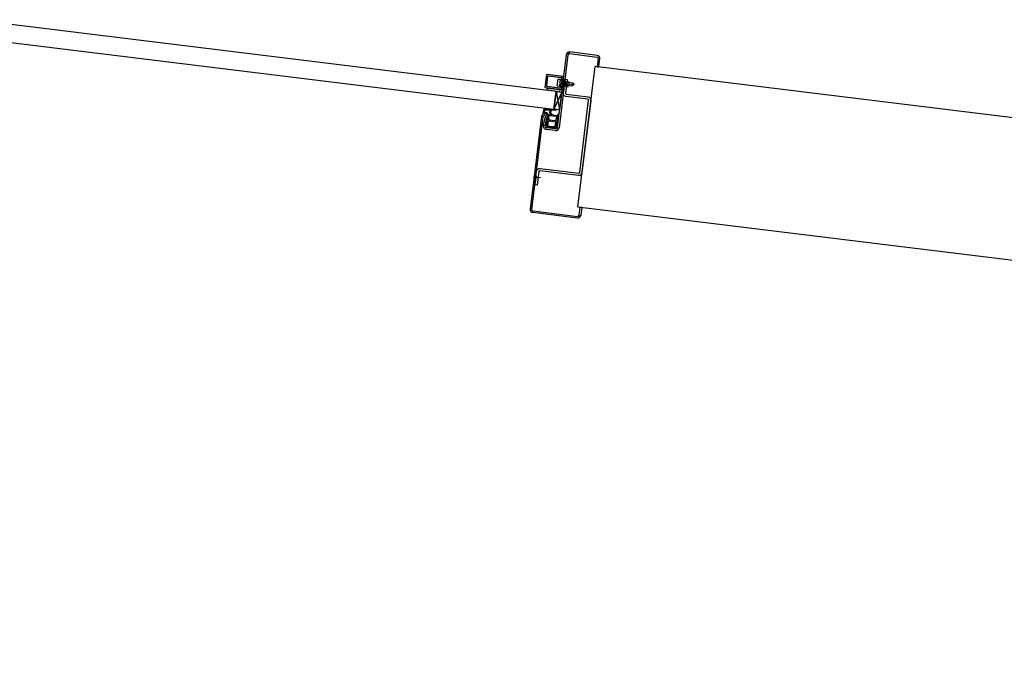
# Model space of a CAD drawing. Header units: millimetres. Extents: x -4577 to 1032787, y -66234 to 201209.
# Tile 195 of 256: x 10109 to 10980, y -7201 to -6632. Entities that reach past the tile are written whole.
import ezdxf

# ---------------------------------------------------------------- set-up
doc = ezdxf.new("R2010")
doc.units = ezdxf.units.MM
doc.linetypes.add('510_5_2OG_ELT_1004$0$11-07-22_DS_2OG$0$AUSGEZOGEN', pattern=[0])
for name, color, linetype in [('510_5_2OG_ELT_1004$0$11-07-22_DS_2OG$0$2DKont', 8, '510_5_2OG_ELT_1004$0$11-07-22_DS_2OG$0$AUSGEZOGEN'), ('510_5_2OG_ELT_1004$0$11-07-22_DS_2OG$0$2DMitte', 8, '510_5_2OG_ELT_1004$0$11-07-22_DS_2OG$0$AUSGEZOGEN'), ('510_5_2OG_ELT_1004$0$11-07-22_DS_2OG$0$2DSchraff', 8, '510_5_2OG_ELT_1004$0$11-07-22_DS_2OG$0$AUSGEZOGEN'), ('510_5_2OG_ELT_1004$0$11-07-22_DS_2OG$0$Mieterausbau', 8, '510_5_2OG_ELT_1004$0$11-07-22_DS_2OG$0$AUSGEZOGEN')]:
    doc.layers.add(name, color=color, linetype=linetype)

# ---------------------------------------------------------------- blocks, each defined once
blk = doc.blocks.new('510_5_2OG_ELT_1004$0$11-07-22_DS_2OG$0$LascheTyp2', base_point=(-0.048, 0))
for p, q in [((0.033, 0.03725), (0.033, 0.00275)), ((0.035, 0.00275), (0.035, 0.03725)), ((0.03575, 0.038), (0.048, 0.038)), ((-0.035, 0.02225), (-0.035, 0.00275)), ((-0.033, 0.00275), (-0.033, 0.02225)), ((0.03225, 0.002), (-0.03225, 0.002)), ((-0.03225, 0), (0.03225, 0))]:
    blk.add_line(p, q)
for points in [[(0.048, 0.038), (0.048, 0.04), (0.03575, 0.04)], [(-0.03575, 0.025), (-0.048, 0.025), (-0.048, 0.023), (-0.03575, 0.023)]]:
    blk.add_lwpolyline(points)
for centre, radius, start, end in [((0.03575, 0.03725), 0.00275, 90, 180), ((0.03575, 0.03725), 0.00075, 90, 180), ((0.041, 0.03862), 0.00268, 31.04822, 148.95178), ((-0.04188, 0.02362), 0.00268, 31.04822, 148.95178), ((-0.03575, 0.02225), 0.00275, 0, 90), ((-0.03575, 0.02225), 0.00075, 360, 90), ((-0.03225, 0.00275), 0.00275, 180, 270), ((-0.03225, 0.00275), 0.00075, 180, 270), ((0.03225, 0.00275), 0.00075, 270, 360), ((0.03225, 0.00275), 0.00275, 270, 360)]:
    blk.add_arc(centre, radius, start, end)
at = {"layer": '510_5_2OG_ELT_1004$0$11-07-22_DS_2OG$0$2DMitte'}
for p, q in [((0.041, 0.042), (0.041, 0.036)), ((-0.04188, 0.027), (-0.04188, 0.021))]:
    blk.add_line(p, q, dxfattribs=at)
blk = doc.blocks.new('510_5_2OG_ELT_1004$0$11-07-22_DS_2OG$0$G01_Schr', base_point=(-0.006, -0.01))
at = {"layer": '510_5_2OG_ELT_1004$0$11-07-22_DS_2OG$0$2DSchraff'}
h = blk.add_hatch(color=7, dxfattribs=at)
h.dxf.hatch_style = 2
h.paths.add_polyline_path([(-0.006, 0.0003), (-0.006, 0.00029), (-0.006, 0.00027), (-0.006, 0.00026), (-0.006, 0.00025), (-0.00599, 0.00024), (-0.00599, 0.00022), (-0.00599, 0.00021), (-0.00598, 0.0002), (-0.00598, 0.00019), (-0.00597, 0.00017), (-0.00597, 0.00016), (-0.00596, 0.00015), (-0.00595, 0.00014), (-0.00595, 0.00013), (-0.00594, 0.00012), (-0.00593, 0.00011), (-0.00592, 0.0001), (-0.00591, 0.00009), (-0.0059, 0.00008), (-0.00589, 0.00007), (-0.00588, 0.00006), (-0.00587, 0.00005), (-0.00586, 0.00005), (-0.00585, 0.00004), (-0.00584, 0.00003), (-0.00583, 0.00003), (-0.00581, 0.00002), (-0.0058, 0.00002), (-0.00579, 0.00001), (-0.00578, 0.00001), (-0.00576, 0.00001), (-0.00575, 0), (-0.00574, 0), (-0.00573, 0), (-0.00571, 0), (-0.0057, 0), (-0.0051, 0), (-0.00509, 0), (-0.00507, 0), (-0.00506, 0), (-0.00505, 0), (-0.00504, 0.00001), (-0.00502, 0.00001), (-0.00501, 0.00001), (-0.005, 0.00002), (-0.00499, 0.00002), (-0.00497, 0.00003), (-0.00496, 0.00003), (-0.00495, 0.00004), (-0.00494, 0.00005), (-0.00493, 0.00005), (-0.00492, 0.00006), (-0.00491, 0.00007), (-0.0049, 0.00008), (-0.00489, 0.00009), (-0.00488, 0.0001), (-0.00487, 0.00011), (-0.00486, 0.00012), (-0.00485, 0.00013), (-0.00485, 0.00014), (-0.00484, 0.00015), (-0.00483, 0.00016), (-0.00483, 0.00017), (-0.00482, 0.00019), (-0.00482, 0.0002), (-0.00481, 0.00021), (-0.00481, 0.00022), (-0.00481, 0.00024), (-0.0048, 0.00025), (-0.0048, 0.00026), (-0.0048, 0.00027), (-0.0048, 0.00029), (-0.0048, 0.0003), (-0.0048, 0.00043), (-0.0048, 0.00044), (-0.0048, 0.00045), (-0.0048, 0.00046), (-0.0048, 0.00047), (-0.00479, 0.00049), (-0.00479, 0.0005), (-0.00479, 0.00051), (-0.00478, 0.00052), (-0.00478, 0.00053), (-0.00477, 0.00055), (-0.00477, 0.00056), (-0.00476, 0.00057), (-0.00476, 0.00058), (-0.00475, 0.00059), (-0.00474, 0.0006), (-0.00474, 0.00061), (-0.00473, 0.00062), (-0.00472, 0.00063), (-0.00471, 0.00064), (-0.0047, 0.00065), (-0.00469, 0.00065), (-0.00468, 0.00066), (-0.00468, 0.00067), (-0.00466, 0.00068), (-0.00465, 0.00068), (-0.00464, 0.00069), (-0.00463, 0.00069), (-0.00462, 0.0007), (-0.00461, 0.0007), (-0.0046, 0.00071), (-0.00459, 0.00071), (-0.00457, 0.00072), (-0.00456, 0.00072), (-0.00455, 0.00072), (-0.00454, 0.00072), (-0.00453, 0.00072), (-0.00379, 0.00079), (-0.00378, 0.00079), (-0.00377, 0.00079), (-0.00377, 0.00079), (-0.00376, 0.00079), (-0.00375, 0.00079), (-0.00374, 0.0008), (-0.00374, 0.0008), (-0.00373, 0.0008), (-0.00372, 0.0008), (-0.00371, 0.00081), (-0.00371, 0.00081), (-0.0037, 0.00081), (-0.00369, 0.00081), (-0.00368, 0.00082), (-0.00368, 0.00082), (-0.00367, 0.00083), (-0.00366, 0.00083), (-0.00366, 0.00083), (-0.00365, 0.00084), (-0.00364, 0.00084), (-0.00364, 0.00085), (-0.00363, 0.00085), (-0.00362, 0.00086), (-0.00362, 0.00086), (-0.00361, 0.00087), (-0.00361, 0.00087), (-0.0036, 0.00088), (-0.00359, 0.00089), (-0.00359, 0.00089), (-0.00358, 0.0009), (-0.00358, 0.0009), (-0.00357, 0.00091), (-0.00357, 0.00092), (-0.00357, 0.00092), (-0.00356, 0.00093), (-0.00356, 0.00094), (-0.00302, 0.00186), (-0.00301, 0.0019), (-0.00301, 0.00195), (-0.003, 0.00199), (-0.00301, 0.00204), (-0.00301, 0.00208), (-0.00302, 0.00213), (-0.00303, 0.00217), (-0.00305, 0.00221), (-0.00307, 0.00225), (-0.0031, 0.00229), (-0.00312, 0.00233), (-0.00315, 0.00236), (-0.00319, 0.00239), (-0.00322, 0.00242), (-0.00326, 0.00244), (-0.0033, 0.00246), (-0.00335, 0.00248), (-0.00339, 0.00249), (-0.00343, 0.0025), (-0.00348, 0.0025), (-0.00352, 0.0025), (-0.00357, 0.0025), (-0.00361, 0.00249), (-0.00366, 0.00248), (-0.0037, 0.00246), (-0.00374, 0.00244), (-0.00378, 0.00242), (-0.00382, 0.00239), (-0.00385, 0.00236), (-0.00388, 0.00233), (-0.00391, 0.00229), (-0.00393, 0.00225), (-0.00395, 0.00221), (-0.00397, 0.00217), (-0.00398, 0.00213), (-0.00399, 0.00208), (-0.004, 0.00205), (-0.00401, 0.00202), (-0.00402, 0.00199), (-0.00404, 0.00196), (-0.00405, 0.00193), (-0.00407, 0.0019), (-0.00409, 0.00187), (-0.00412, 0.00185), (-0.00414, 0.00183), (-0.00417, 0.00181), (-0.0042, 0.00179), (-0.00423, 0.00178), (-0.00426, 0.00176), (-0.00429, 0.00175), (-0.00433, 0.00175), (-0.00436, 0.00174), (-0.00439, 0.00174), (-0.00443, 0.00174), (-0.00446, 0.00175), (-0.00449, 0.00175), (-0.00452, 0.00176), (-0.00456, 0.00177), (-0.00459, 0.00179), (-0.00462, 0.00181), (-0.00464, 0.00183), (-0.00467, 0.00185), (-0.00469, 0.00187), (-0.00471, 0.0019), (-0.00473, 0.00192), (-0.00475, 0.00195), (-0.00477, 0.00198), (-0.00478, 0.00201), (-0.00479, 0.00205), (-0.00479, 0.00208), (-0.0048, 0.00211), (-0.0048, 0.00215), (-0.0048, 0.0135), (-0.0048, 0.01351), (-0.0048, 0.01353), (-0.0048, 0.01354), (-0.0048, 0.01355), (-0.00479, 0.01356), (-0.00479, 0.01358), (-0.00479, 0.01359), (-0.00478, 0.0136), (-0.00478, 0.01361), (-0.00477, 0.01363), (-0.00477, 0.01364), (-0.00476, 0.01365), (-0.00475, 0.01366), (-0.00475, 0.01367), (-0.00474, 0.01368), (-0.00473, 0.01369), (-0.00472, 0.0137), (-0.00471, 0.01371), (-0.0047, 0.01372), (-0.00469, 0.01373), (-0.00468, 0.01374), (-0.00467, 0.01375), (-0.00466, 0.01375), (-0.00465, 0.01376), (-0.00464, 0.01377), (-0.00463, 0.01377), (-0.00461, 0.01378), (-0.0046, 0.01378), (-0.00459, 0.01379), (-0.00458, 0.01379), (-0.00456, 0.01379), (-0.00455, 0.0138), (-0.00454, 0.0138), (-0.00453, 0.0138), (-0.00451, 0.0138), (-0.0045, 0.0138), (0.0045, 0.0138), (0.00451, 0.0138), (0.00453, 0.0138), (0.00454, 0.0138), (0.00455, 0.0138), (0.00456, 0.01379), (0.00458, 0.01379), (0.00459, 0.01379), (0.0046, 0.01378), (0.00461, 0.01378), (0.00463, 0.01377), (0.00464, 0.01377), (0.00465, 0.01376), (0.00466, 0.01375), (0.00467, 0.01375), (0.00468, 0.01374), (0.00469, 0.01373), (0.0047, 0.01372), (0.00471, 0.01371), (0.00472, 0.0137), (0.00473, 0.01369), (0.00474, 0.01368), (0.00475, 0.01367), (0.00475, 0.01366), (0.00476, 0.01365), (0.00477, 0.01364), (0.00477, 0.01363), (0.00478, 0.01361), (0.00478, 0.0136), (0.00479, 0.01359), (0.00479, 0.01358), (0.00479, 0.01356), (0.0048, 0.01355), (0.0048, 0.01354), (0.0048, 0.01353), (0.0048, 0.01351), (0.0048, 0.0135), (0.0048, 0.00215), (0.0048, 0.00211), (0.00479, 0.00208), (0.00479, 0.00205), (0.00478, 0.00201), (0.00477, 0.00198), (0.00475, 0.00195), (0.00473, 0.00192), (0.00471, 0.0019), (0.00469, 0.00187), (0.00467, 0.00185), (0.00464, 0.00183), (0.00462, 0.00181), (0.00459, 0.00179), (0.00456, 0.00177), (0.00453, 0.00176), (0.00449, 0.00175), (0.00446, 0.00175), (0.00443, 0.00174), (0.00439, 0.00174), (0.00436, 0.00174), (0.00433, 0.00175), (0.00429, 0.00175), (0.00426, 0.00176), (0.00423, 0.00178), (0.0042, 0.00179), (0.00417, 0.00181), (0.00414, 0.00183), (0.00412, 0.00185), (0.00409, 0.00187), (0.00407, 0.0019), (0.00405, 0.00193), (0.00404, 0.00195), (0.00402, 0.00198), (0.00401, 0.00202), (0.004, 0.00205), (0.00399, 0.00208), (0.00398, 0.00213), (0.00397, 0.00217), (0.00395, 0.00221), (0.00393, 0.00225), (0.0039, 0.00229), (0.00388, 0.00232), (0.00385, 0.00236), (0.00381, 0.00239), (0.00377, 0.00241), (0.00374, 0.00244), (0.00369, 0.00246), (0.00365, 0.00247), (0.00361, 0.00249), (0.00356, 0.00249), (0.00352, 0.0025), (0.00347, 0.0025), (0.00343, 0.0025), (0.00338, 0.00249), (0.00334, 0.00248), (0.0033, 0.00246), (0.00325, 0.00244), (0.00322, 0.00242), (0.00318, 0.00239), (0.00314, 0.00236), (0.00311, 0.00233), (0.00308, 0.00229), (0.00306, 0.00226), (0.00304, 0.00222), (0.00302, 0.00217), (0.003, 0.00213), (0.00299, 0.00209), (0.00299, 0.00204), (0.00298, 0.002), (0.00298, 0.00195), (0.00299, 0.00191), (0.003, 0.00186), (0.00353, 0.00094), (0.00354, 0.00093), (0.00354, 0.00093), (0.00355, 0.00092), (0.00355, 0.00091), (0.00355, 0.00091), (0.00356, 0.0009), (0.00356, 0.00089), (0.00357, 0.00089), (0.00358, 0.00088), (0.00358, 0.00088), (0.00359, 0.00087), (0.00359, 0.00087), (0.0036, 0.00086), (0.0036, 0.00085), (0.00361, 0.00085), (0.00362, 0.00085), (0.00362, 0.00084), (0.00363, 0.00084), (0.00364, 0.00083), (0.00364, 0.00083), (0.00365, 0.00082), (0.00366, 0.00082), (0.00367, 0.00082), (0.00367, 0.00081), (0.00368, 0.00081), (0.00369, 0.00081), (0.0037, 0.00081), (0.0037, 0.0008), (0.00371, 0.0008), (0.00372, 0.0008), (0.00373, 0.0008), (0.00373, 0.00079), (0.00374, 0.00079), (0.00375, 0.00079), (0.00376, 0.00079), (0.00377, 0.00079), (0.00453, 0.00072), (0.00454, 0.00072), (0.00455, 0.00072), (0.00456, 0.00072), (0.00457, 0.00072), (0.00459, 0.00071), (0.0046, 0.00071), (0.00461, 0.0007), (0.00462, 0.0007), (0.00463, 0.00069), (0.00464, 0.00069), (0.00465, 0.00068), (0.00466, 0.00068), (0.00468, 0.00067), (0.00468, 0.00066), (0.00469, 0.00065), (0.0047, 0.00065), (0.00471, 0.00064), (0.00472, 0.00063), (0.00473, 0.00062), (0.00474, 0.00061), (0.00474, 0.0006), (0.00475, 0.00059), (0.00476, 0.00058), (0.00476, 0.00057), (0.00477, 0.00056), (0.00477, 0.00055), (0.00478, 0.00053), (0.00478, 0.00052), (0.00479, 0.00051), (0.00479, 0.0005), (0.00479, 0.00049), (0.0048, 0.00047), (0.0048, 0.00046), (0.0048, 0.00045), (0.0048, 0.00044), (0.0048, 0.00043), (0.0048, 0.0003), (0.0048, 0.00029), (0.0048, 0.00027), (0.0048, 0.00026), (0.0048, 0.00025), (0.00481, 0.00024), (0.00481, 0.00022), (0.00481, 0.00021), (0.00482, 0.0002), (0.00482, 0.00019), (0.00483, 0.00017), (0.00483, 0.00016), (0.00484, 0.00015), (0.00485, 0.00014), (0.00485, 0.00013), (0.00486, 0.00012), (0.00487, 0.00011), (0.00488, 0.0001), (0.00489, 0.00009), (0.0049, 0.00008), (0.00491, 0.00007), (0.00492, 0.00006), (0.00493, 0.00005), (0.00494, 0.00005), (0.00495, 0.00004), (0.00496, 0.00003), (0.00497, 0.00003), (0.00499, 0.00002), (0.005, 0.00002), (0.00501, 0.00001), (0.00502, 0.00001), (0.00504, 0.00001), (0.00505, 0), (0.00506, 0), (0.00507, 0), (0.00509, 0), (0.0051, 0), (0.0057, 0), (0.00571, 0), (0.00573, 0), (0.00574, 0), (0.00575, 0), (0.00576, 0.00001), (0.00578, 0.00001), (0.00579, 0.00001), (0.0058, 0.00002), (0.00581, 0.00002), (0.00583, 0.00003), (0.00584, 0.00003), (0.00585, 0.00004), (0.00586, 0.00005), (0.00587, 0.00005), (0.00588, 0.00006), (0.00589, 0.00007), (0.0059, 0.00008), (0.00591, 0.00009), (0.00592, 0.0001), (0.00593, 0.00011), (0.00594, 0.00012), (0.00595, 0.00013), (0.00595, 0.00014), (0.00596, 0.00015), (0.00597, 0.00016), (0.00597, 0.00017), (0.00598, 0.00019), (0.00598, 0.0002), (0.00599, 0.00021), (0.00599, 0.00022), (0.00599, 0.00024), (0.006, 0.00025), (0.006, 0.00026), (0.006, 0.00027), (0.006, 0.00029), (0.006, 0.0003), (0.006, 0.0147), (0.006, 0.01471), (0.006, 0.01473), (0.006, 0.01474), (0.006, 0.01475), (0.00599, 0.01476), (0.00599, 0.01478), (0.00599, 0.01479), (0.00598, 0.0148), (0.00598, 0.01481), (0.00597, 0.01483), (0.00597, 0.01484), (0.00596, 0.01485), (0.00595, 0.01486), (0.00595, 0.01487), (0.00594, 0.01488), (0.00593, 0.01489), (0.00592, 0.0149), (0.00591, 0.01491), (0.0059, 0.01492), (0.00589, 0.01493), (0.00588, 0.01494), (0.00587, 0.01495), (0.00586, 0.01495), (0.00585, 0.01496), (0.00584, 0.01497), (0.00583, 0.01497), (0.00581, 0.01498), (0.0058, 0.01498), (0.00579, 0.01499), (0.00578, 0.01499), (0.00576, 0.01499), (0.00575, 0.015), (0.00574, 0.015), (0.00573, 0.015), (0.00571, 0.015), (0.0057, 0.015), (-0.0057, 0.015), (-0.00571, 0.015), (-0.00573, 0.015), (-0.00574, 0.015), (-0.00575, 0.015), (-0.00576, 0.01499), (-0.00578, 0.01499), (-0.00579, 0.01499), (-0.0058, 0.01498), (-0.00581, 0.01498), (-0.00583, 0.01497), (-0.00584, 0.01497), (-0.00585, 0.01496), (-0.00586, 0.01495), (-0.00587, 0.01495), (-0.00588, 0.01494), (-0.00589, 0.01493), (-0.0059, 0.01492), (-0.00591, 0.01491), (-0.00592, 0.0149), (-0.00593, 0.01489), (-0.00594, 0.01488), (-0.00595, 0.01487), (-0.00595, 0.01486), (-0.00596, 0.01485), (-0.00597, 0.01484), (-0.00597, 0.01483), (-0.00598, 0.01481), (-0.00598, 0.0148), (-0.00599, 0.01479), (-0.00599, 0.01478), (-0.00599, 0.01476), (-0.006, 0.01475), (-0.006, 0.01474), (-0.006, 0.01473), (-0.006, 0.01471), (-0.006, 0.0147)])
at = {"layer": '510_5_2OG_ELT_1004$0$11-07-22_DS_2OG$0$2DKont'}
for p, q in [((-0.006, 0.0003), (-0.006, 0.0147)), ((-0.0057, 0.015), (0.0057, 0.015)), ((-0.0048, 0.00215), (-0.0048, 0.0135)), ((-0.0045, 0.0138), (0.0045, 0.0138)), ((0.0048, 0.0135), (0.0048, 0.00215)), ((0.006, 0.0147), (0.006, 0.0003)), ((-0.0057, 0), (-0.0051, 0)), ((-0.0048, 0.0003), (-0.0048, 0.00043)), ((-0.00379, 0.00079), (-0.00453, 0.00072)), ((-0.00302, 0.00186), (-0.00356, 0.00094)), ((-0.003, 0.0045), (-0.00315, 0.0026)), ((0.00315, 0.0026), (-0.00315, 0.0026)), ((-0.00315, 0.0026), (-0.00275, 0.0013)), ((-0.003, 0.0045), (0.003, 0.0045)), ((0.00275, 0.0013), (-0.00275, 0.0013)), ((-0.00275, 0), (-0.00275, 0.0013)), ((0.00275, 0), (-0.00275, 0)), ((-0.00135, 0), (-0.00135, -0.00865)), ((0.00315, 0.0026), (0.00275, 0.0013)), ((0.00275, 0.0013), (0.00275, 0)), ((0.003, 0.0045), (0.00315, 0.0026)), ((0.003, 0.00186), (0.00353, 0.00094)), ((0.00377, 0.00079), (0.00453, 0.00072)), ((0.0048, 0.00043), (0.0048, 0.0003)), ((0.0051, 0), (0.0057, 0)), ((0.0019, -0.0005), (-0.0019, -0.00125)), ((-0.0019, -0.00125), (-0.0019, -0.00125)), ((-0.0019, -0.00125), (-0.00135, -0.00136)), ((0.0019, -0.002), (-0.0019, -0.00275)), ((-0.0019, -0.00275), (-0.00135, -0.00286)), ((0.0019, -0.0035), (-0.0019, -0.00425)), ((-0.0019, -0.00425), (-0.00135, -0.00436)), ((0.0019, -0.005), (-0.0019, -0.00575)), ((-0.0019, -0.00575), (-0.00135, -0.00586)), ((0, -0.01), (-0.00135, -0.00865)), ((0, -0.00538), (0, -0.01)), ((0.00135, -0.00865), (0, -0.00905)), ((0, -0.01), (0.00135, -0.00865)), ((0.00135, 0), (0.00135, -0.00865)), ((0.00135, -0.00039), (0.0019, -0.0005)), ((0.00135, -0.00189), (0.0019, -0.002)), ((0.00135, -0.00339), (0.0019, -0.0035)), ((0.00135, -0.00489), (0.0019, -0.005))]:
    blk.add_line(p, q, dxfattribs=at)
for centre, radius, start, end in [((-0.0057, 0.0147), 0.0003, 90, 180), ((-0.0045, 0.0135), 0.0003, 90, 180), ((0.0045, 0.0135), 0.0003, 0, 90), ((0.0057, 0.0147), 0.0003, 0, 90), ((-0.0057, 0.0003), 0.0003, 180, 270), ((-0.0051, 0.0003), 0.0003, 270, 360), ((-0.00439, 0.00215), 0.000406, 180, 350.66978), ((-0.0045, 0.00043), 0.0003, 95, 180), ((-0.00382, 0.00109), 0.0003, 275, 330), ((0.00379, 0.00109), 0.0003, 210, 265), ((0.00439, 0.00215), 0.000406, 189.33022, 360), ((0.0045, 0.00043), 0.0003, 0, 85), ((0.0051, 0.0003), 0.0003, 180, 270), ((0.0057, 0.0003), 0.0003, 270, 360)]:
    blk.add_arc(centre, radius, start, end, dxfattribs=at)
blk = doc.blocks.new('510_5_2OG_ELT_1004$0$11-07-22_DS_2OG$0$DichtngEinbau', base_point=(-0.0125, -0.005, -0.00443))
for p, q in [((-0.01244, 0.00959), (-0.01107, 0.01085)), ((-0.01127, 0.00981), (-0.01211, 0.00922)), ((-0.01127, 0.00861), (-0.01127, 0.00981)), ((-0.01107, 0.01085), (-0.01107, 0.01146)), ((-0.01067, 0.01146), (-0.01067, 0.01088)), ((-0.01027, 0.00614), (-0.01027, 0.00965)), ((-0.00392, 0.01015), (-0.00406, 0.00613)), ((-0.00387, 0.01146), (-0.00176, 0.00989)), ((-0.00294, 0.00973), (-0.00298, 0.00853)), ((-0.00196, 0.00944), (-0.00294, 0.00973)), ((-0.01244, 0.00744), (-0.01127, 0.00861)), ((-0.01244, 0.00486), (-0.01127, 0.00604)), ((-0.01127, 0.00766), (-0.01211, 0.00707)), ((-0.01127, 0.00509), (-0.01211, 0.0045)), ((-0.01148, 0.00078), (-0.01127, 0.00509)), ((-0.01127, 0.00604), (-0.01127, 0.00766)), ((-0.00836, 0.00015), (-0.01107, 0.00015)), ((-0.01048, 0.00121), (-0.01027, 0.00479)), ((-0.00377, 0.00091), (-0.01018, 0.00091)), ((-0.00436, 0.00584), (-0.00997, 0.00584)), ((-0.00997, 0.00509), (-0.00441, 0.00509)), ((-0.00636, -0.00042), (-0.00771, 0.00004)), ((-0.00293, 0.00015), (-0.00619, 0.00015)), ((-0.00348, 0.00126), (-0.00411, 0.00478)), ((-0.00273, 0.00211), (-0.00308, 0.00488)), ((-0.00277, 0.0041), (-0.00308, 0.00488)), ((-0.00303, 0.00741), (-0.00305, 0.00615)), ((-0.00305, 0.00615), (-0.00228, 0.0042)), ((-0.00242, 0.00678), (-0.00303, 0.00741)), ((-0.00298, 0.00853), (-0.00198, 0.00702)), ((-0.01249, -0.00124), (-0.01249, -0.00124)), ((-0.00943, -0.00429), (-0.0056, -0.00389)), ((-0.00907, -0.00496), (0.00097, -0.00389)), ((-0.0046, -0.00379), (0.00052, -0.00325)), ((0.00054, -0.00318), (0.00067, -0.00138)), ((0.00155, -0.00306), (0.00178, -0.00001))]:
    blk.add_line(p, q)
for points in [[(-0.01244, -0.00108), (-0.01233, -0.001), (-0.01222, -0.00092), (-0.01212, -0.00083), (-0.01203, -0.00073), (-0.01194, -0.00062), (-0.01186, -0.00051), (-0.01178, -0.0004), (-0.01172, -0.00028), (-0.01166, -0.00015), (-0.01161, -0.00003), (-0.01156, 0.0001), (-0.01153, 0.00024), (-0.0115, 0.00037), (-0.01149, 0.00051), (-0.01148, 0.00064), (-0.01148, 0.00078)], [(-0.01232, -0.00129), (-0.01218, -0.00121), (-0.01205, -0.00112), (-0.01192, -0.00102), (-0.0118, -0.00091), (-0.01168, -0.0008), (-0.01157, -0.00068), (-0.01147, -0.00055), (-0.01137, -0.00042), (-0.01128, -0.00028), (-0.0112, -0.00014), (-0.01113, 0.00001), (-0.01107, 0.00016)], [(-0.01048, 0.00121), (-0.01047, 0.00116), (-0.01046, 0.0011), (-0.01044, 0.00106), (-0.01041, 0.00101), (-0.01037, 0.00098), (-0.01033, 0.00095), (-0.01028, 0.00093), (-0.01023, 0.00091), (-0.01018, 0.00091)], [(-0.00771, 0.00004), (-0.00784, 0.00008), (-0.00797, 0.00011), (-0.0081, 0.00014), (-0.00823, 0.00015), (-0.00836, 0.00015)], [(-0.0046, -0.00379), (-0.00451, -0.00368), (-0.00443, -0.00356), (-0.00435, -0.00344), (-0.00428, -0.00332), (-0.00422, -0.00319), (-0.00417, -0.00306), (-0.00412, -0.00292), (-0.00408, -0.00279), (-0.00406, -0.00265), (-0.00403, -0.00251), (-0.00402, -0.00237), (-0.00402, -0.00223), (-0.00402, -0.00209), (-0.00403, -0.00195), (-0.00405, -0.00181), (-0.00408, -0.00167), (-0.00412, -0.00153), (-0.00417, -0.0014), (-0.00422, -0.00127), (-0.00428, -0.00114), (-0.00435, -0.00101), (-0.00442, -0.00089), (-0.0045, -0.00078), (-0.00459, -0.00067), (-0.00469, -0.00056), (-0.00479, -0.00047), (-0.0049, -0.00037), (-0.00501, -0.00029), (-0.00513, -0.00021), (-0.00525, -0.00013), (-0.00537, -0.00007), (-0.0055, -0.00001), (-0.00564, 0.00004), (-0.00577, 0.00008), (-0.00591, 0.00011), (-0.00605, 0.00014), (-0.00619, 0.00015)], [(-0.00377, 0.00091), (-0.00372, 0.00091), (-0.00367, 0.00093), (-0.00362, 0.00095), (-0.00358, 0.00098), (-0.00354, 0.00101), (-0.00351, 0.00106), (-0.00349, 0.00111), (-0.00348, 0.00116), (-0.00347, 0.00121), (-0.00348, 0.00126)], [(0.00178, -0.00001), (0.00178, 0.00002), (0.00177, 0.00006), (0.00176, 0.00009), (0.00174, 0.00012), (0.00171, 0.00015), (0.00168, 0.00017), (0.00165, 0.00019), (0.00161, 0.0002), (0.00158, 0.0002), (0.00154, 0.0002), (0.00151, 0.00019), (0.00147, 0.00017)], [(-0.01242, -0.00107), (-0.01244, -0.00108), (-0.01246, -0.00109), (-0.01247, -0.00111), (-0.01248, -0.00113), (-0.01249, -0.00115), (-0.0125, -0.00117), (-0.0125, -0.00119), (-0.0125, -0.00121), (-0.01249, -0.00123), (-0.01248, -0.00125), (-0.01247, -0.00127), (-0.01246, -0.00128), (-0.01244, -0.00129), (-0.01242, -0.0013), (-0.0124, -0.00131), (-0.01238, -0.00131), (-0.01236, -0.00131), (-0.01234, -0.0013), (-0.01232, -0.00129)], [(-0.00943, -0.00429), (-0.00948, -0.00433), (-0.00952, -0.00436), (-0.00955, -0.0044), (-0.00958, -0.00445), (-0.00961, -0.0045), (-0.00962, -0.00456), (-0.00963, -0.00461), (-0.00962, -0.00467), (-0.00961, -0.00473), (-0.00959, -0.00478), (-0.00957, -0.00483), (-0.00953, -0.00487), (-0.00949, -0.00491), (-0.00945, -0.00494), (-0.0094, -0.00497), (-0.00935, -0.00499), (-0.00929, -0.005), (-0.00923, -0.005), (-0.00918, -0.00499), (-0.00912, -0.00498), (-0.00907, -0.00496)], [(-0.0056, -0.00389), (-0.0055, -0.00381), (-0.00541, -0.00372), (-0.00532, -0.00362), (-0.00524, -0.00352), (-0.00517, -0.00341), (-0.0051, -0.0033), (-0.00504, -0.00318), (-0.00499, -0.00306), (-0.00495, -0.00294), (-0.00491, -0.00282), (-0.00489, -0.00269), (-0.00487, -0.00256), (-0.00486, -0.00243), (-0.00486, -0.0023), (-0.00486, -0.00218), (-0.00488, -0.00205), (-0.0049, -0.00192), (-0.00493, -0.00179), (-0.00497, -0.00167), (-0.00502, -0.00155), (-0.00508, -0.00143), (-0.00514, -0.00132), (-0.00521, -0.00121), (-0.00529, -0.00111), (-0.00537, -0.00101), (-0.00546, -0.00092), (-0.00556, -0.00083), (-0.00566, -0.00075), (-0.00577, -0.00068), (-0.00588, -0.00061), (-0.00599, -0.00055), (-0.00611, -0.0005), (-0.00623, -0.00046), (-0.00636, -0.00042)], [(0.00067, -0.00138), (0.00067, -0.00135), (0.00067, -0.00133), (0.00066, -0.0013), (0.00065, -0.00128), (0.00063, -0.00126), (0.00061, -0.00124), (0.00058, -0.00123), (0.00056, -0.00122), (0.00053, -0.00122), (0.0005, -0.00122)], [(0.00052, -0.00325), (0.00053, -0.00323), (0.00053, -0.00322), (0.00054, -0.00321), (0.00054, -0.0032), (0.00054, -0.00318)], [(0.00097, -0.00389), (0.00106, -0.00385), (0.00114, -0.0038), (0.00122, -0.00373), (0.00129, -0.00367), (0.00135, -0.00359), (0.0014, -0.00351), (0.00145, -0.00343), (0.00149, -0.00334), (0.00152, -0.00325), (0.00154, -0.00316), (0.00155, -0.00306)]]:
    blk.add_lwpolyline(points)
for centre, radius, start, end in [((-0.01225, 0.00943), 0.00025, 140.72877, 305.24497), ((-0.01087, 0.01146), 0.0002, 0, 180), ((-0.00271, -0.0423), 0.05378, 91.23603, 98.51232), ((-0.00997, 0.00965), 0.0003, 98.88524, 180), ((-0.00324, -0.03342), 0.04389, 91.29307, 98.88524), ((-0.00422, 0.01016), 0.0003, 357.7974, 91.29307), ((-0.00189, 0.00968), 0.00025, 253.51544, 58.03163), ((-0.01225, 0.00728), 0.00025, 140.72877, 305.24497), ((-0.01225, 0.00471), 0.00025, 140.72877, 305.24497), ((-0.00997, 0.00614), 0.0003, 180, 270), ((-0.00997, 0.00479), 0.0003, 90, 180), ((-0.00441, 0.00479), 0.0003, 357.7974, 90), ((-0.00436, 0.00614), 0.0003, 270, 357.7974), ((0, 0.0025), 0.00376, 218.65506, 277.72435), ((-0.00253, 0.00418), 0.00025, 199.01154, 3.52773), ((0, 0.0025), 0.00276, 186.36343, 302.30903), ((-0.00222, 0.00693), 0.00025, 216.16504, 20.68123)]:
    blk.add_arc(centre, radius, start, end)
blk = doc.blocks.new('510_5_2OG_ELT_1004')
at = {"layer": '510_5_2OG_ELT_1004$0$11-07-22_DS_2OG$0$Mieterausbau', "linetype": 'Continuous'}
h = blk.add_hatch(dxfattribs=at)
h.set_pattern_fill('SCHRAFFUR_1', color=256, scale=1000, style=0, pattern_type=2)
h.set_pattern_definition([(90, (1895.797, -66891.69), (-40, 5e-15), []), (90, (1875.797, -66891.69), (-40, 5e-15), [])])
h.paths.add_polyline_path([(10575.5, -6694.78), (10575.74, -6692.79), (10586.66, -6694.13), (10586.42, -6696.12), (10583.44, -6695.75)], flags=0)
at = {"layer": '510_5_2OG_ELT_1004$0$11-07-22_DS_2OG$0$Mieterausbau', "linetype": '510_5_2OG_ELT_1004$0$11-07-22_DS_2OG$0$AUSGEZOGEN'}
for p, q in [((10583.44, -6695.75), (10067.31, -6632.38)), ((10065.37, -6648.21), (10581.49, -6711.59)), ((10592.46, -6663.31), (10584.54, -6727.83)), ((10593.95, -6663.5), (10586.03, -6728.01)), ((10595.34, -6662.41), (10595.52, -6660.92)), ((10595.34, -6662.41), (10595.52, -6660.92)), ((10595.34, -6662.41), (10595.52, -6660.92)), ((10595.34, -6662.41), (10619.66, -6665.39)), ((10595.34, -6662.41), (10619.66, -6665.39)), ((10619.84, -6663.9), (10595.52, -6660.92)), ((10619.84, -6663.9), (10595.52, -6660.92)), ((10602.64, -6797.81), (10617.88, -6673.74)), ((13194.16, -6990.07), (10617.88, -6673.74)), ((10620.75, -6666.79), (10619.86, -6673.98)), ((10620.75, -6666.79), (10619.86, -6673.98)), ((10619.86, -6673.98), (10621.35, -6674.17)), ((10619.86, -6673.98), (10621.35, -6674.17)), ((10621.35, -6674.17), (10622.24, -6666.97)), ((10621.35, -6674.17), (10622.24, -6666.97)), ((10621.35, -6674.17), (10622.24, -6666.97)), ((10621.35, -6674.17), (10622.24, -6666.97)), ((10583.44, -6695.75), (10581.49, -6711.59)), ((10588.4, -6696.36), (10581.49, -6711.59)), ((10583.42, -6695.88), (10586.46, -6712.2)), ((10570.65, -6717.81), (10560.57, -6799.95)), ((10570.65, -6717.81), (10560.57, -6799.95)), ((10562.06, -6800.13), (10572.14, -6717.99)), ((10562.06, -6800.13), (10572.14, -6717.99)), ((10572.14, -6717.99), (10570.65, -6717.81)), ((10572.14, -6717.99), (10570.65, -6717.81)), ((10572.14, -6717.99), (10570.65, -6717.81)), ((10572.13, -6726.31), (10574.13, -6718.24)), ((10573.69, -6726.2), (10575.62, -6718.42)), ((10582.96, -6730.41), (10574.52, -6729.37)), ((10583.14, -6728.92), (10574.71, -6727.88)), ((10565.68, -6770.6), (10564.77, -6778.04)), ((10565.68, -6770.6), (10564.77, -6778.04)), ((10602.17, -6807.82), (10562.96, -6803.01)), ((10602.17, -6807.82), (10562.96, -6803.01)), ((10563.15, -6801.52), (10602.35, -6806.33)), ((10563.15, -6801.52), (10602.35, -6806.33)), ((10602.64, -6797.81), (15848.25, -7441.89)), ((10603.75, -6805.25), (10604.63, -6798.05)), ((10603.75, -6805.25), (10604.63, -6798.05)), ((10604.63, -6798.05), (10606.12, -6798.23)), ((10604.63, -6798.05), (10606.12, -6798.23)), ((10606.12, -6798.23), (10605.23, -6805.43)), ((10606.12, -6798.23), (10605.23, -6805.43)), ((10606.12, -6798.23), (10605.23, -6805.43)), ((10606.12, -6798.23), (10605.23, -6805.43))]:
    blk.add_line(p, q, dxfattribs=at)
for points in [[(10586.66, -6694.13), (10586.42, -6696.12), (10575.5, -6694.78), (10575.74, -6692.79), (10586.66, -6694.13)], [(10588.4, -6696.36), (10586.46, -6712.2), (10581.49, -6711.59), (10583.44, -6695.75), (10588.4, -6696.36)]]:
    blk.add_lwpolyline(points, close=True, dxfattribs=at)
for centre, radius, start, end in [((10595.19, -6663.65), 2.75, 83, 173), ((10595.19, -6663.65), 1.25, 83, 173), ((10619.51, -6666.63), 1.25, 353, 83), ((10619.51, -6666.63), 1.25, 353, 83), ((10619.51, -6666.63), 2.75, 353, 83), ((10619.51, -6666.63), 2.75, 353, 83), ((10573.14, -6718.12), 2.5, 339.17755, 173), ((10573.14, -6718.12), 1, 339.17755, 173), ((10574.86, -6726.64), 2.75, 159.17755, 263), ((10574.86, -6726.64), 1.25, 159.17755, 263), ((10583.3, -6727.68), 2.75, 263, 353), ((10583.3, -6727.68), 1.25, 263, 353), ((10563.3, -6800.28), 2.75, 173, 263), ((10563.3, -6800.28), 2.75, 173, 263), ((10563.3, -6800.28), 1.25, 173, 263), ((10563.3, -6800.28), 1.25, 173, 263), ((10602.5, -6805.09), 2.75, 263, 353), ((10602.5, -6805.09), 2.75, 263, 353), ((10602.5, -6805.09), 1.25, 263, 353), ((10602.5, -6805.09), 1.25, 263, 353)]:
    blk.add_arc(centre, radius, start, end, dxfattribs=at)
at = {"layer": '510_5_2OG_ELT_1004$0$11-07-22_DS_2OG$0$Mieterausbau', "linetype": '510_5_2OG_ELT_1004$0$11-07-22_DS_2OG$0$AUSGEZOGEN', "zscale": 1000}
for name, p, xscale, yscale, rotation in [('510_5_2OG_ELT_1004$0$11-07-22_DS_2OG$0$G01_Schr', (10598.57, -6695.59), 999.9999999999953, 1000, 83.00000001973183), ('510_5_2OG_ELT_1004$0$11-07-22_DS_2OG$0$LascheTyp2', (10616.11, -6688.13), 999.9999999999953, -1000, 263.0000000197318), ('510_5_2OG_ELT_1004$0$11-07-22_DS_2OG$0$DichtngEinbau', (10586.46, -6712.2), 1000.000000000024, 1000, 173.000000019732), ('510_5_2OG_ELT_1004$0$11-07-22_DS_2OG$0$DichtngEinbau', (10586.46, -6712.2), 1000.000000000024, 1000, 173.000000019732)]:
    blk.add_blockref(name, p, dxfattribs=dict(at, xscale=xscale, yscale=yscale, rotation=rotation))

msp = doc.modelspace()

# ---------------------------------------------------------------- block references
msp.add_blockref('510_5_2OG_ELT_1004', (0, -0.05))

doc.saveas('drawing.dxf')
